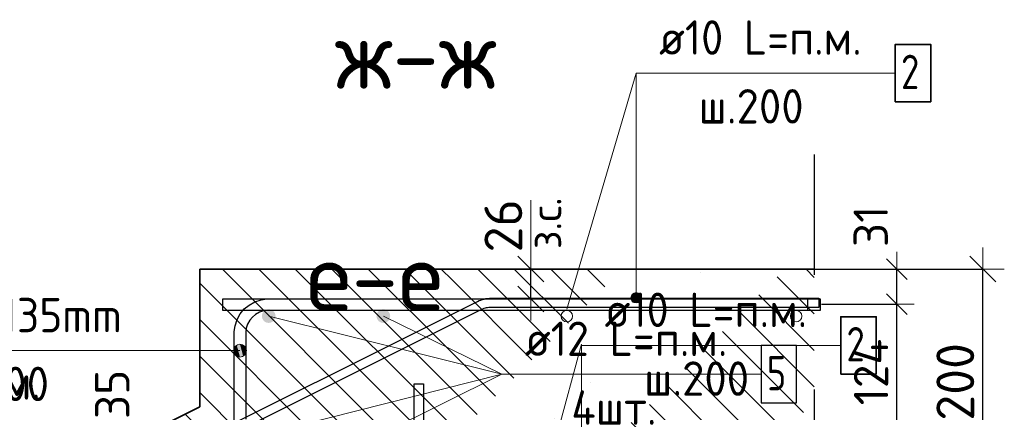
# Model space of a CAD drawing. Header units: metres. Extents: x -38 to 93, y -15 to 21.
# Tile 90 of 195: x 72.023 to 72.882, y 2.42 to 2.763. Entities that reach past the tile are written whole.
import ezdxf

# ---------------------------------------------------------------- set-up
doc = ezdxf.new("R2010")
doc.units = ezdxf.units.M
doc.header["$PDMODE"] = 65
doc.linetypes.add('______4', pattern=[0.135, 0.105, -0.03])
for name, color, linetype, lineweight in [('XR$3$Арм. стержнями верхней зоны', 180, 'Continuous', 35), ('XR$3$Арм.стержн.горизонт. 1', 180, 'Continuous', 35), ('XR$3$ВК__отв в полу 1-2 эт', 220, 'Continuous', 25), ('XR$5$Арм. стержнями верхней зоны', 180, 'Continuous', 35), ('XR$5$Арм.стержн. Арматура края', 96, 'Continuous', 35), ('XR$5$Арм.стержн. Доп. арматура', 180, 'Continuous', 35), ('XR$5$ВК__отв в полу 1-2 эт', 220, 'Continuous', 25), ('XR$5$Размерная линия (1)', 7, 'Continuous', 13), ('XR$5$Размерная линия_ общее', 7, 'Continuous', 13)]:
    doc.layers.add(name, color=color, linetype=linetype, lineweight=lineweight)
doc.styles.add('ISOCPEUR', font='txt')
doc.dimstyles.new('DIMSTYLE_10', dxfattribs={"dimtxt": 0.033, "dimasz": 0.0375, "dimexe": 0, "dimexo": 0, "dimgap": 0.0165, "dimtad": 2, "dimdec": 0, "dimlfac": 1000, "dimrnd": 1, "dimzin": 12, "dimdsep": 46, "dimtxsty": 'ISOCPEUR', "dimblk1": 'ALL_ML_STRICH', "dimblk2": 'ALL_ML_STRICH', "dimsah": 1, "dimcen": 0, "dimclrd": 7, "dimclre": 256, "dimclrt": 7, "dimadec": 0, "dimazin": 0, "dimtfac": 1, "dimtdec": 0, "dimtix": 1, "dimtmove": 2, "dimatfit": 3, "dimfxl": 0, "dimtvp": 1.2, "dimtzin": 0, "dimlwd": 0, "dimlwe": -3, "dimarcsym": 0})
doc.dimstyles.new('DIMSTYLE_12', dxfattribs={"dimtxt": 0.03, "dimasz": 0.03, "dimexe": 0, "dimexo": 0, "dimgap": 0.015, "dimtad": 2, "dimdec": 0, "dimlfac": 1000, "dimrnd": 1, "dimzin": 12, "dimdsep": 46, "dimtxsty": 'ISOCPEUR', "dimblk1": 'ALL_ML_STRICH', "dimblk2": 'ALL_ML_STRICH', "dimsah": 1, "dimcen": 0, "dimclrd": 7, "dimclre": 256, "dimclrt": 7, "dimadec": 0, "dimazin": 0, "dimtfac": 1, "dimtdec": 0, "dimtix": 1, "dimtmove": 2, "dimatfit": 3, "dimfxl": 0, "dimtzin": 0, "dimlwd": 0, "dimlwe": -3, "dimarcsym": 0})
doc.dimstyles.new('DIMSTYLE_14', dxfattribs={"dimtxt": 0.03, "dimasz": 0.03, "dimexe": 0, "dimexo": 0, "dimgap": 0.015, "dimtad": 2, "dimdec": 0, "dimlfac": 1000, "dimrnd": 1, "dimzin": 12, "dimdsep": 46, "dimtxsty": 'ISOCPEUR', "dimblk1": 'ALL_ML_STRICH', "dimblk2": 'ALL_ML_STRICH', "dimsah": 1, "dimcen": 0, "dimclrd": 7, "dimclre": 256, "dimclrt": 7, "dimadec": 0, "dimazin": 0, "dimtfac": 1, "dimtdec": 0, "dimtix": 1, "dimtmove": 2, "dimatfit": 3, "dimfxl": 0, "dimtvp": 1.2, "dimtzin": 0, "dimlwd": 0, "dimlwe": -3, "dimarcsym": 0})
doc.dimstyles.new('DIMSTYLE_26', dxfattribs={"dimtxt": 0.03, "dimasz": 0.03, "dimexe": 0, "dimexo": 0, "dimgap": 0.015, "dimtad": 0, "dimdec": 0, "dimlfac": 1000, "dimrnd": 5, "dimzin": 12, "dimdsep": 46, "dimtxsty": 'ISOCPEUR', "dimblk1": 'ALL_ML_STRICH', "dimblk2": 'ALL_ML_STRICH', "dimsah": 1, "dimcen": 0, "dimclrd": 7, "dimclre": 256, "dimclrt": 7, "dimadec": 0, "dimazin": 0, "dimtfac": 1, "dimtdec": 0, "dimtix": 1, "dimtmove": 2, "dimatfit": 3, "dimfxl": 0, "dimtvp": 1.2, "dimtzin": 0, "dimlwd": 0, "dimlwe": -3, "dimarcsym": 0})
doc.dimstyles.new('DIMSTYLE_8', dxfattribs={"dimtxt": 0.033, "dimasz": 0.0375, "dimexe": 0, "dimexo": 0, "dimgap": 0.0165, "dimtad": 2, "dimdec": 0, "dimlfac": 1000, "dimrnd": 1, "dimzin": 12, "dimdsep": 46, "dimtxsty": 'ISOCPEUR', "dimblk1": 'ALL_ML_STRICH', "dimblk2": 'ALL_ML_STRICH', "dimsah": 1, "dimcen": 0, "dimclrd": 7, "dimclre": 256, "dimclrt": 7, "dimadec": 0, "dimazin": 0, "dimtfac": 1, "dimtdec": 0, "dimtix": 1, "dimtmove": 2, "dimatfit": 3, "dimfxl": 0, "dimtzin": 0, "dimlwd": 0, "dimlwe": -3, "dimarcsym": 0})
pattern_1 = [(135, (0, 0), (-0.031819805, -0.031819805), [0.4, -0.05, 0, -0.05]), (135, (-0.01591, -0.01591), (-0.031819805, -0.031819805), [0.8, -0.1, 0.1, -0.1])]

# ---------------------------------------------------------------- blocks, each defined once
blk = doc.blocks.new('ALL_ML_STRICH')
at = {"color": 0, "linetype": 'ByBlock', "lineweight": -2}
for p, q in [((0, -0.5), (0, 0.5)), ((-0.3, -0.3), (0.3, 0.3)), ((-1, 0), (0.5, 0))]:
    blk.add_line(p, q, dxfattribs=at)
blk = doc.blocks.new('*D533')
at = {"layer": 'DEFPOINTS', "color": 7, "linetype": 'Continuous', "lineweight": 13, "transparency": 33554687}
for p in [(72.69135, 2.54518), (72.69135, 2.34518), (72.8629, 2.34518)]:
    blk.add_point(p, dxfattribs=at)
at = {"layer": 'XR$5$Размерная линия_ общее', "color": 253, "linetype": 'Continuous', "lineweight": -2, "true_color": 0xa0a0a0, "transparency": 33554687}
for p, q in [((72.71135, 2.54518), (72.8629, 2.54518)), ((72.71135, 2.34518), (72.8629, 2.34518))]:
    blk.add_line(p, q, dxfattribs=at)
at = {"layer": 'XR$5$Размерная линия_ общее', "color": 7, "linetype": 'Continuous', "lineweight": -2, "transparency": 33554687}
blk.add_line((72.8629, 2.34518), (72.8629, 2.54518), dxfattribs=at)
at = {"layer": 'XR$5$Размерная линия_ общее', "color": 7, "linetype": 'Continuous', "lineweight": 13, "transparency": 33554687, "xscale": 0.0375, "yscale": 0.0375, "zscale": 0.0375}
for p, rotation in [((72.8629, 2.54518), 90), ((72.8629, 2.34518), 270)]:
    blk.add_blockref('ALL_ML_STRICH', p, dxfattribs=dict(at, rotation=rotation))
at = {"layer": 'XR$5$Размерная линия_ общее', "color": 7, "linetype": 'Continuous', "lineweight": 13, "transparency": 33554687, "insert": (72.8389, 2.44683), "char_height": 0.033, "width": 0.099, "attachment_point": 5, "rotation": 90, "style": 'ISOCPEUR'}
blk.add_mtext('\\A1;{200}', dxfattribs=at)
blk = doc.blocks.new('*D643')
at = {"layer": 'DEFPOINTS', "color": 7, "linetype": 'Continuous', "lineweight": 13, "transparency": 33554687}
for p in [(72.10003, 2.38518), (72.06519, 2.35018), (72.13995, 2.35018)]:
    blk.add_point(p, dxfattribs=at)
at = {"layer": 'XR$5$Размерная линия (1)', "color": 9, "linetype": 'Continuous', "lineweight": -2, "true_color": 0xc7c7c7, "transparency": 33554687}
for p, q in [((72.08003, 2.38518), (72.06519, 2.38518)), ((72.11995, 2.35018), (72.06519, 2.35018))]:
    blk.add_line(p, q, dxfattribs=at)
at = {"layer": 'XR$5$Размерная линия (1)', "color": 7, "linetype": 'Continuous', "lineweight": -2, "transparency": 33554687}
blk.add_line((72.06519, 2.35018), (72.06519, 2.38518), dxfattribs=at)
at = {"layer": 'XR$5$Размерная линия (1)', "color": 7, "linetype": 'Continuous', "lineweight": 13, "transparency": 33554687, "xscale": 0.03, "yscale": 0.03, "zscale": 0.03}
for p, rotation in [((72.06519, 2.38518), 90), ((72.06519, 2.35018), 270)]:
    blk.add_blockref('ALL_ML_STRICH', p, dxfattribs=dict(at, rotation=rotation))
at = {"layer": 'XR$5$Размерная линия (1)', "color": 7, "linetype": 'Continuous', "lineweight": 13, "transparency": 33554687, "insert": (72.10355, 2.4359), "char_height": 0.03, "width": 0.06, "attachment_point": 5, "rotation": 90, "style": 'ISOCPEUR'}
blk.add_mtext('\\A1;{35}', dxfattribs=at)
blk = doc.blocks.new('*D645')
at = {"layer": 'DEFPOINTS', "color": 7, "linetype": 'Continuous', "lineweight": 13, "transparency": 33554687}
for p in [(72.70226, 2.51461), (72.69524, 2.39018), (72.7879, 2.39018)]:
    blk.add_point(p, dxfattribs=at)
at = {"layer": 'XR$5$Размерная линия (1)', "color": 9, "linetype": 'Continuous', "lineweight": -2, "true_color": 0xc7c7c7, "transparency": 33554687}
for p, q in [((72.72226, 2.51461), (72.7879, 2.51461)), ((72.71524, 2.39018), (72.7879, 2.39018))]:
    blk.add_line(p, q, dxfattribs=at)
at = {"layer": 'XR$5$Размерная линия (1)', "color": 7, "linetype": 'Continuous', "lineweight": -2, "transparency": 33554687}
blk.add_line((72.7879, 2.39018), (72.7879, 2.51461), dxfattribs=at)
at = {"layer": 'XR$5$Размерная линия (1)', "color": 7, "linetype": 'Continuous', "lineweight": 13, "transparency": 33554687, "xscale": 0.03, "yscale": 0.03, "zscale": 0.03}
for p, rotation in [((72.7879, 2.51461), 90), ((72.7879, 2.39018), 270)]:
    blk.add_blockref('ALL_ML_STRICH', p, dxfattribs=dict(at, rotation=rotation))
at = {"layer": 'XR$5$Размерная линия (1)', "color": 7, "linetype": 'Continuous', "lineweight": 13, "transparency": 33554687, "insert": (72.7654, 2.4554), "char_height": 0.03, "width": 0.09, "attachment_point": 5, "rotation": 90, "style": 'ISOCPEUR'}
blk.add_mtext('\\A1;{124}', dxfattribs=at)
blk = doc.blocks.new('*D646')
at = {"layer": 'DEFPOINTS', "color": 7, "linetype": 'Continuous', "lineweight": 13, "transparency": 33554687}
for p in [(72.68439, 2.54518), (72.70226, 2.51461), (72.7879, 2.51461)]:
    blk.add_point(p, dxfattribs=at)
at = {"layer": 'XR$5$Размерная линия (1)', "color": 9, "linetype": 'Continuous', "lineweight": -2, "true_color": 0xc7c7c7, "transparency": 33554687}
for p, q in [((72.70439, 2.54518), (72.7879, 2.54518)), ((72.72226, 2.51461), (72.7879, 2.51461))]:
    blk.add_line(p, q, dxfattribs=at)
at = {"layer": 'XR$5$Размерная линия (1)', "color": 7, "linetype": 'Continuous', "lineweight": -2, "transparency": 33554687}
blk.add_line((72.7879, 2.51461), (72.7879, 2.54518), dxfattribs=at)
at = {"layer": 'XR$5$Размерная линия (1)', "color": 7, "linetype": 'Continuous', "lineweight": 13, "transparency": 33554687, "xscale": 0.03, "yscale": 0.03, "zscale": 0.03}
for p, rotation in [((72.7879, 2.54518), 90), ((72.7879, 2.51461), 270)]:
    blk.add_blockref('ALL_ML_STRICH', p, dxfattribs=dict(at, rotation=rotation))
at = {"layer": 'XR$5$Размерная линия (1)', "color": 7, "linetype": 'Continuous', "lineweight": 13, "transparency": 33554687, "insert": (72.76516, 2.58247), "char_height": 0.03, "width": 0.06, "attachment_point": 5, "rotation": 90, "style": 'ISOCPEUR'}
blk.add_mtext('\\A1;{31}', dxfattribs=at)
blk = doc.blocks.new('*D656')
at = {"layer": 'DEFPOINTS', "color": 7, "linetype": 'Continuous', "lineweight": 13, "transparency": 33554687}
for p in [(72.4287, 2.54518), (72.4287, 2.51918), (72.46868, 2.51918)]:
    blk.add_point(p, dxfattribs=at)
at = {"layer": 'XR$5$Размерная линия_ общее', "color": 253, "linetype": 'Continuous', "lineweight": -2, "true_color": 0xa0a0a0, "transparency": 33554687}
for p, q in [((72.4487, 2.54518), (72.46868, 2.54518)), ((72.4487, 2.51918), (72.46868, 2.51918))]:
    blk.add_line(p, q, dxfattribs=at)
at = {"layer": 'XR$5$Размерная линия_ общее', "color": 7, "linetype": 'Continuous', "lineweight": -2, "transparency": 33554687}
blk.add_line((72.46868, 2.51918), (72.46868, 2.54518), dxfattribs=at)
at = {"layer": 'XR$5$Размерная линия_ общее', "color": 7, "linetype": 'Continuous', "lineweight": 13, "transparency": 33554687, "xscale": 0.0375, "yscale": 0.0375, "zscale": 0.0375}
for p, rotation in [((72.46868, 2.54518), 90), ((72.46868, 2.51918), 270)]:
    blk.add_blockref('ALL_ML_STRICH', p, dxfattribs=dict(at, rotation=rotation))
at = {"layer": 'XR$5$Размерная линия_ общее', "color": 7, "linetype": 'Continuous', "lineweight": 13, "transparency": 33554687, "insert": (72.46822, 2.56255), "char_height": 0.027, "width": 0.00135, "attachment_point": 1, "rotation": 90, "line_spacing_factor": 0.60241, "style": 'ISOCPEUR'}
blk.add_mtext('з.с.', dxfattribs=at)
at = {"layer": 'XR$5$Размерная линия_ общее', "color": 7, "linetype": 'Continuous', "lineweight": 13, "transparency": 33554687, "insert": (72.44468, 2.58291), "char_height": 0.033, "width": 0.066, "attachment_point": 5, "rotation": 90, "style": 'ISOCPEUR'}
blk.add_mtext('\\A1;{26}', dxfattribs=at)

msp = doc.modelspace()

# ---------------------------------------------------------------- hatches: boundary and pattern name
at = {"linetype": 'Continuous', "lineweight": 13, "transparency": 33554687}
h = msp.add_hatch(dxfattribs=at)
h.set_pattern_fill('__________540', scale=0.015, style=0, pattern_type=2)
h.set_pattern_definition(pattern_1)
h.paths.add_polyline_path([(72.40003, 2.54518), (72.18003, 2.54518), (72.18003, 2.42518), (72.10003, 2.38518), (72.10003, 2.18518), (72.40003, 2.18518)], flags=0)
h = msp.add_hatch(dxfattribs=at)
h.set_pattern_fill('__________540', scale=0.015, style=0, pattern_type=2)
h.set_pattern_definition(pattern_1)
h.paths.add_polyline_path([(72.40003, 2.54518), (72.40003, 2.34518), (72.71593, 2.34518), (72.71593, 2.54518)], flags=0)
at = {"layer": 'XR$5$Арм. стержнями верхней зоны', "linetype": 'Continuous', "lineweight": 13, "transparency": 33554687}
for points in [[(72.56438, 2.52243), (72.55664, 2.52243), (72.55601, 2.52018)], [(72.56438, 2.52243), (72.55601, 2.52018), (72.56501, 2.52018)], [(72.56501, 2.52018), (72.55601, 2.52018), (72.55664, 2.51793)], [(72.56276, 2.52405), (72.55826, 2.52405), (72.55664, 2.52243)], [(72.56276, 2.52405), (72.55664, 2.52243), (72.56438, 2.52243)], [(72.56501, 2.52018), (72.55664, 2.51793), (72.56438, 2.51793)], [(72.56438, 2.51793), (72.55664, 2.51793), (72.55826, 2.51631)], [(72.55826, 2.52405), (72.56276, 2.52405), (72.56051, 2.52468)], [(72.56438, 2.51793), (72.55826, 2.51631), (72.56276, 2.51631)], [(72.56276, 2.51631), (72.55826, 2.51631), (72.56051, 2.51568)]]:
    msp.add_hatch(color=7, dxfattribs=at).paths.add_polyline_path(points)
at = {"layer": 'XR$5$Арм.стержн. Арматура края', "linetype": 'Continuous', "lineweight": 13, "transparency": 33554687}
for points in [[(72.21011, 2.47124), (72.21011, 2.47686), (72.20932, 2.47405)], [(72.21011, 2.47686), (72.21214, 2.46921), (72.21214, 2.47889)], [(72.21011, 2.47686), (72.21011, 2.47124), (72.21214, 2.46921)], [(72.21214, 2.47889), (72.21495, 2.46843), (72.21495, 2.47968)], [(72.21214, 2.47889), (72.21214, 2.46921), (72.21495, 2.46843)], [(72.21495, 2.47968), (72.21495, 2.46843), (72.21776, 2.46921)], [(72.21495, 2.47968), (72.21776, 2.46921), (72.21776, 2.47889)], [(72.21776, 2.47889), (72.21776, 2.46921), (72.21979, 2.47124)], [(72.21776, 2.47889), (72.21979, 2.47124), (72.21979, 2.47686)], [(72.21979, 2.47686), (72.21979, 2.47124), (72.22057, 2.47405)]]:
    msp.add_hatch(color=7, dxfattribs=at).paths.add_polyline_path(points)
at = {"layer": 'XR$5$Арм.стержн. Доп. арматура', "linetype": 'Continuous', "lineweight": 50, "transparency": 33554687}
for points in [[(72.24603, 2.50418), (72.24557, 2.50648), (72.24427, 2.50843), (72.24232, 2.50973), (72.24003, 2.51018), (72.23773, 2.50973), (72.23578, 2.50843), (72.23448, 2.50648), (72.23403, 2.50418), (72.23448, 2.50189), (72.23578, 2.49994), (72.23773, 2.49864), (72.24003, 2.49818), (72.24232, 2.49864), (72.24427, 2.49994), (72.24557, 2.50189)], [(72.34603, 2.50418), (72.34557, 2.50648), (72.34427, 2.50843), (72.34232, 2.50973), (72.34003, 2.51018), (72.33773, 2.50973), (72.33578, 2.50843), (72.33448, 2.50648), (72.33403, 2.50418), (72.33448, 2.50189), (72.33578, 2.49994), (72.33773, 2.49864), (72.34003, 2.49818), (72.34232, 2.49864), (72.34427, 2.49994), (72.34557, 2.50189)]]:
    msp.add_hatch(color=34, dxfattribs=at).paths.add_polyline_path(points)

# ---------------------------------------------------------------- linework, layer by layer
at = {"color": 7, "linetype": '______4', "lineweight": 25, "transparency": 33554687}
msp.add_line((72.71593, 2.64518), (72.71593, 2.24518), dxfattribs=at)
at = {"color": 7, "linetype": 'Continuous', "lineweight": 13, "transparency": 33554687}
msp.add_line((72.46868, 2.54518), (72.46868, 2.60518), dxfattribs=at)
at = {"color": 7, "linetype": 'Continuous', "lineweight": 35, "transparency": 33554687}
for p, q in [((72.18003, 2.54518), (72.18003, 2.42518)), ((72.40003, 2.54518), (72.18003, 2.54518)), ((72.71593, 2.54518), (72.40003, 2.54518)), ((72.18003, 2.42518), (72.10003, 2.38518))]:
    msp.add_line(p, q, dxfattribs=at)
at = {"color": 7, "linetype": 'Continuous', "lineweight": 13, "transparency": 33554687}
for centre in [(72.50003, 2.50413), (72.70003, 2.50413)]:
    msp.add_circle(centre, 0.005, dxfattribs=at)
at = {"layer": 'XR$3$Арм. стержнями верхней зоны', "color": 7, "linetype": 'Continuous', "lineweight": 13, "transparency": 33554687}
for q in [(72.73897, 2.47868), (72.51297, 2.28916)]:
    msp.add_line((72.51297, 2.47868), q, dxfattribs=at)
at = {"layer": 'XR$3$Арм. стержнями верхней зоны', "color": 7, "linetype": 'Continuous', "lineweight": 35, "transparency": 33554687}
msp.add_lwpolyline([(72.73897, 2.45368), (72.76997, 2.45368), (72.76997, 2.50368), (72.73897, 2.50368), (72.73897, 2.45368)], dxfattribs=at)
at = {"layer": 'XR$3$ВК__отв в полу 1-2 эт', "color": 7, "linetype": 'Continuous', "lineweight": 13, "transparency": 33554687}
msp.add_line((72.45868, 2.27911), (72.51294, 2.47971), dxfattribs=at)
at = {"layer": 'XR$5$Арм. стержнями верхней зоны', "color": 7, "linetype": 'Continuous', "lineweight": 13, "transparency": 33554687}
for p, q in [((72.56051, 2.71612), (72.78651, 2.71612)), ((72.56051, 2.71612), (72.56051, 2.52018)), ((72.55601, 2.52018), (72.55601, 2.52018)), ((72.56051, 2.52468), (72.56051, 2.52468)), ((72.56501, 2.52018), (72.56501, 2.52018)), ((72.56051, 2.51568), (72.56051, 2.51568))]:
    msp.add_line(p, q, dxfattribs=at)
at = {"layer": 'XR$5$Арм. стержнями верхней зоны', "color": 7, "linetype": 'Continuous', "lineweight": 35, "transparency": 33554687}
msp.add_lwpolyline([(72.78651, 2.69112), (72.81751, 2.69112), (72.81751, 2.74112), (72.78651, 2.74112), (72.78651, 2.69112)], dxfattribs=at)
at = {"layer": 'XR$5$Арм. стержнями верхней зоны', "color": 4, "linetype": 'Continuous', "lineweight": 25, "transparency": 33554687}
msp.add_lwpolyline([(72.20003, 2.51918), (72.72093, 2.51918), (72.72093, 2.50918), (72.20003, 2.50918), (72.20003, 2.51918)], dxfattribs=at)
at = {"layer": 'XR$5$Арм. стержнями верхней зоны', "color": 7, "linetype": 'Continuous', "lineweight": 13, "transparency": 33554687}
msp.add_circle((72.56051, 2.52018), 0.0045, dxfattribs=at)
at = {"layer": 'XR$5$Арм.стержн. Арматура края', "color": 7, "linetype": 'Continuous', "lineweight": 13, "transparency": 33554687}
for p, q in [((71.86032, 2.47405), (72.17032, 2.47405)), ((72.17032, 2.47405), (72.21495, 2.47405)), ((72.20932, 2.47405), (72.20932, 2.47405)), ((72.21495, 2.47968), (72.21495, 2.47968)), ((72.22057, 2.47405), (72.22057, 2.47405)), ((72.21495, 2.46843), (72.21495, 2.46843))]:
    msp.add_line(p, q, dxfattribs=at)
at = {"layer": 'XR$5$Арм.стержн. Арматура края', "color": 40, "linetype": 'Continuous', "lineweight": 25, "transparency": 33554687}
for points in [[(72.13968, 2.37592), (72.4222, 2.51705), (72.42356, 2.51766), (72.42499, 2.51821), (72.42645, 2.51868), (72.42793, 2.51908), (72.42942, 2.51939), (72.43094, 2.51961), (72.43247, 2.51976), (72.43396, 2.51982), (72.71993, 2.51982), (72.71993, 2.51182), (72.43413, 2.51182), (72.43301, 2.51178), (72.43192, 2.51167), (72.43083, 2.51151), (72.42977, 2.51129), (72.42871, 2.51101), (72.42767, 2.51067), (72.42664, 2.51027), (72.42562, 2.50981), (72.14361, 2.36894)], [(72.36703, 2.23742), (72.36703, 2.44518), (72.37503, 2.44518)], [(72.37503, 2.44518), (72.37503, 2.23686)]]:
    msp.add_lwpolyline(points, dxfattribs=at)
at = {"layer": 'XR$5$Арм.стержн. Арматура края', "color": 4, "linetype": 'Continuous', "lineweight": 25, "transparency": 33554687}
msp.add_lwpolyline([(72.20995, 2.41375), (72.20995, 2.49062), (72.21067, 2.49584), (72.21247, 2.50127), (72.21527, 2.50628), (72.21872, 2.51041), (72.22285, 2.51386), (72.22786, 2.51667), (72.2333, 2.51846), (72.23851, 2.51918), (72.70995, 2.51918), (72.70995, 2.50918), (72.2392, 2.50918), (72.23557, 2.50868), (72.2319, 2.50747), (72.22855, 2.50559), (72.22582, 2.50331), (72.22354, 2.50059), (72.22166, 2.49723), (72.22045, 2.49356), (72.21995, 2.48993), (72.21995, 2.41444)], dxfattribs=at)
at = {"layer": 'XR$5$Арм.стержн. Арматура края', "color": 7, "linetype": 'Continuous', "lineweight": 13, "transparency": 33554687}
msp.add_circle((72.21495, 2.47405), 0.00563, dxfattribs=at)
at = {"layer": 'XR$5$Арм.стержн. Доп. арматура', "color": 7, "linetype": 'Continuous', "lineweight": 13, "transparency": 33554687}
for q in [(72.24003, 2.50418), (72.34003, 2.50418), (72.23995, 2.40218), (72.33995, 2.40218), (72.66944, 2.45342)]:
    msp.add_line((72.44344, 2.45342), q, dxfattribs=at)
at = {"layer": 'XR$5$Арм.стержн. Доп. арматура', "color": 7, "linetype": 'Continuous', "lineweight": 25, "transparency": 33554687}
msp.add_lwpolyline([(72.66944, 2.42842), (72.70044, 2.42842), (72.70044, 2.47842), (72.66944, 2.47842), (72.66944, 2.42842)], dxfattribs=at)
at = {"layer": 'XR$5$ВК__отв в полу 1-2 эт', "color": 7, "linetype": 'Continuous', "lineweight": 13, "transparency": 33554687}
msp.add_line((72.50003, 2.51013), (72.56051, 2.71612), dxfattribs=at)

# ---------------------------------------------------------------- texts
at = {"color": 7, "linetype": 'Continuous', "lineweight": 13, "transparency": 33554687, "char_height": 0.06, "attachment_point": 5, "style": 'ISOCPEUR'}
for s, insert, width in [('\\A1;{\\fISOCPEUR|i0|b0;\\H0.060000;\\W1.000000;\\C7;ж-ж}\\P', (72.36825, 2.7323), 0.1777778), ('\\A1;{\\fISOCPEUR|i0|b0;\\H0.060000;\\W1.000000;\\C7;е-е}\\P', (72.3326, 2.53871), 0.1533913)]:
    msp.add_mtext(s, dxfattribs=dict(at, insert=insert, width=width))
at = {"layer": 'XR$3$Арм. стержнями верхней зоны', "color": 7, "linetype": 'Continuous', "lineweight": 25, "transparency": 33554687, "char_height": 0.03, "attachment_point": 7, "style": 'ISOCPEUR'}
for s, insert, width in [('\\W0.94;ø10 L=п.м.', (72.53297, 2.49468), 0.1999832), ('\\W0.78;2', (72.74397, 2.46468), 0.0326407), ('\\W0.95;ш.200 ', (72.56747, 2.43468), 0.1311997)]:
    msp.add_mtext(s, dxfattribs=dict(at, insert=insert, width=width))
at = {"layer": 'XR$3$Арм.стержн.горизонт. 1', "color": 7, "linetype": 'Continuous', "lineweight": 25, "transparency": 33554687, "insert": (71.86342, 2.4314), "char_height": 0.03, "width": 0.1999831, "attachment_point": 7, "style": 'ISOCPEUR'}
msp.add_mtext('\\W0.94;ø16 L=п.м.', dxfattribs=at)
at = {"layer": 'XR$5$Арм. стержнями верхней зоны', "color": 7, "linetype": 'Continuous', "lineweight": 25, "transparency": 33554687, "char_height": 0.03, "attachment_point": 7, "style": 'ISOCPEUR'}
for s, insert, width in [('\\W0.94;ø10 L=п.м.', (72.58051, 2.73212), 0.1999832), ('\\W0.78;2', (72.79151, 2.70212), 0.0326407), ('\\W0.95;ш.200 ', (72.61501, 2.67212), 0.1311996)]:
    msp.add_mtext(s, dxfattribs=dict(at, insert=insert, width=width))
at = {"layer": 'XR$5$Арм.стержн. Арматура края', "color": 7, "linetype": 'Continuous', "lineweight": 25, "transparency": 33554687, "char_height": 0.03, "attachment_point": 7, "style": 'ISOCPEUR'}
for s, insert, width in [('\\W0.92;ø10 L=1135mm ', (71.88182, 2.49005), 0.2806692), ('\\W0.95;ш.200 ', (71.95682, 2.43005), 0.1311995)]:
    msp.add_mtext(s, dxfattribs=dict(at, insert=insert, width=width))
at = {"layer": 'XR$5$Арм.стержн. Доп. арматура', "color": 7, "linetype": 'Continuous', "lineweight": 25, "transparency": 33554687, "char_height": 0.03, "attachment_point": 7, "style": 'ISOCPEUR'}
for s, insert, width in [('\\W0.94;ø12 L=п.м.', (72.46344, 2.46942), 0.1999832), ('\\W0.78;5', (72.67444, 2.43942), 0.0326407), ('\\W0.95;4шт. ', (72.50394, 2.40942), 0.1191575)]:
    msp.add_mtext(s, dxfattribs=dict(at, insert=insert, width=width))

# ---------------------------------------------------------------- dimensions: what is measured, and where the dimension line sits
at = {"layer": 'XR$5$Размерная линия (1)', "color": 7, "linetype": 'Continuous', "lineweight": 13, "transparency": 33554687}
for base, p1, p2, dimstyle, picture, middle in [((72.7879, 2.54518), (72.72226, 2.51461), (72.70439, 2.54518), 'DIMSTYLE_14', '*D646', (72.76516, 2.58247)), ((72.7879, 2.51461), (72.71524, 2.39018), (72.72226, 2.51461), 'DIMSTYLE_12', '*D645', (72.7654, 2.4554)), ((72.06519, 2.38518), (72.11995, 2.35018), (72.08003, 2.38518), 'DIMSTYLE_26', '*D643', (72.10355, 2.4359))]:
    dim = msp.add_linear_dim(base=base, p1=p1, p2=p2, angle=90, dimstyle=dimstyle, override={"dimpost": '<>', "dimclrd": 7, "dimclre": 9, "dimclrt": 7, "dimlwd": 0, "dimlwe": 65533}, dxfattribs=at)
    dim.commit()
    dim.dimension.update_dxf_attribs({"geometry": picture, "text_midpoint": middle, "dimtype": 160})
at = {"layer": 'XR$5$Размерная линия_ общее', "color": 7, "linetype": 'Continuous', "lineweight": 13, "transparency": 33554687}
dim = msp.add_linear_dim(base=(72.46868, 2.54518), p1=(72.4487, 2.51918), p2=(72.4487, 2.54518), angle=90, text='<>\\Xз.с.', dimstyle='DIMSTYLE_10', override={"dimpost": '<>', "dimclrd": 7, "dimclre": 253, "dimclrt": 7, "dimlwd": 0, "dimlwe": 65533}, dxfattribs=at)
dim.commit()
dim.dimension.update_dxf_attribs({"geometry": '*D656', "text_midpoint": (72.44468, 2.58291), "dimtype": 160})
dim = msp.add_linear_dim(base=(72.8629, 2.54518), p1=(72.71135, 2.34518), p2=(72.71135, 2.54518), angle=90, dimstyle='DIMSTYLE_8', override={"dimpost": '<>', "dimclrd": 7, "dimclre": 253, "dimclrt": 7, "dimlwd": 0, "dimlwe": 65533}, dxfattribs=at)
dim.commit()
dim.dimension.update_dxf_attribs({"geometry": '*D533', "text_midpoint": (72.8389, 2.44683), "dimtype": 160})

doc.saveas('drawing.dxf')
